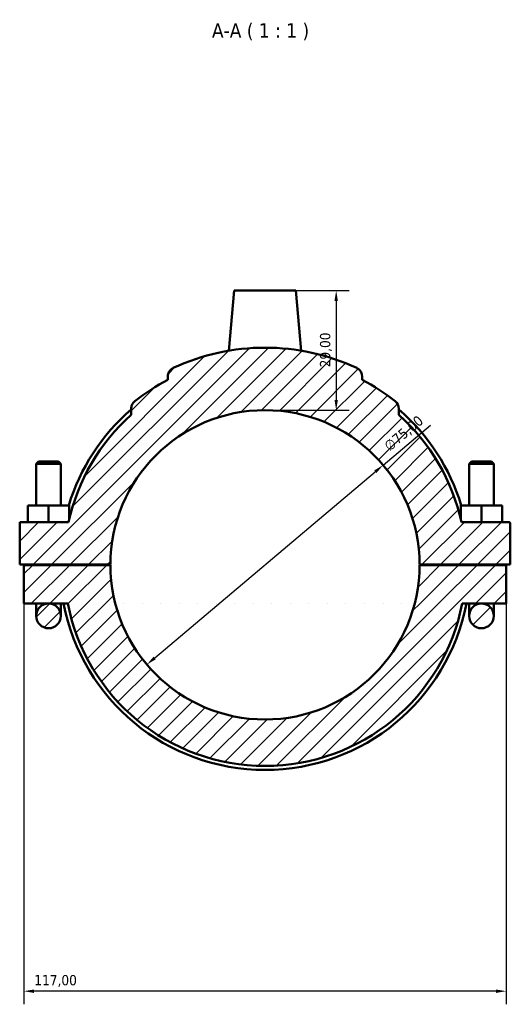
# Model space of a CAD drawing. Header units: millimetres. Extents: x 0 to 900, y -8 to 993.
# Tile 5 of 6: x 355 to 474, y 755 to 993. Entities that reach past the tile are written whole.
import ezdxf

# ---------------------------------------------------------------- set-up
doc = ezdxf.new("R2010")
doc.units = ezdxf.units.MM
for name, color, linetype, lineweight in [('Dimension (ISO)', 7, 'Continuous', 25), ('Hatch (ISO)', 7, 'Continuous', 18), ('Symbol (ISO)', 7, 'Continuous', 25), ('Visible (ISO)', 7, 'Continuous', 50)]:
    doc.layers.add(name, color=color, linetype=linetype, lineweight=lineweight)
doc.styles.add('Label Text (ISO)', font='tahoma.ttf')
doc.styles.add('Note Text (ISO)', font='tahoma.ttf')
doc.dimstyles.new('Default (ISO)', dxfattribs={"dimtxt": 2.5, "dimasz": 2.5, "dimexe": 3.175, "dimexo": 0, "dimgap": 0.762, "dimtad": 1, "dimrnd": 1e-08, "dimzin": 0, "dimtxsty": 'Note Text (ISO)', "dimcen": 0.09, "dimdle": 10, "dimclrd": 256, "dimclre": 256, "dimclrt": 256, "dimazin": 0, "dimtfac": 1.40208, "dimtmove": 0, "dimatfit": 3, "dimfxl": 1, "dimtolj": 1, "dimtzin": 0, "dimlwd": -1, "dimlwe": -1, "dimarcsym": 0})

# ---------------------------------------------------------------- blocks, each defined once
blk = doc.blocks.new('*D7')
at = {"layer": 'Defpoints', "color": 0, "transparency": 16777216}
for p in [(443.19, 885.32), (385.87, 836.95)]:
    blk.add_point(p, dxfattribs=at)
at = {"layer": 'Dimension (ISO)', "transparency": 16777216}
for p, q in [((443.19, 885.32), (454.66, 895)), ((387.78, 838.56), (441.28, 883.7))]:
    blk.add_line(p, q, dxfattribs=at)
for points in [[(441.01, 884.02), (441.55, 883.39), (443.19, 885.32)], [(387.51, 838.88), (388.05, 838.24), (385.87, 836.95)]]:
    blk.add_solid(points, dxfattribs=at)
at = {"layer": 'Dimension (ISO)', "color": 232, "true_color": 0xca0064, "transparency": 16777216, "insert": (443.12, 890.46), "char_height": 2.5, "attachment_point": 1, "rotation": 40.1563, "style": 'Note Text (ISO)'}
blk.add_mtext('\\A1;∅75,00', dxfattribs=at)
blk = doc.blocks.new('*D8')
at = {"layer": 'Defpoints', "color": 0, "transparency": 16777216}
for p in [(422.03, 927.63), (414.53, 898.63), (431.8, 898.63)]:
    blk.add_point(p, dxfattribs=at)
at = {"layer": 'Dimension (ISO)', "transparency": 16777216}
for p, q in [((422.03, 927.63), (434.97, 927.63)), ((431.8, 925.13), (431.8, 901.13)), ((414.53, 898.63), (434.97, 898.63))]:
    blk.add_line(p, q, dxfattribs=at)
for points in [[(431.38, 925.13), (432.21, 925.13), (431.8, 927.63)], [(431.38, 901.13), (432.21, 901.13), (431.8, 898.63)]]:
    blk.add_solid(points, dxfattribs=at)
at = {"layer": 'Dimension (ISO)', "color": 232, "true_color": 0xca0064, "transparency": 16777216, "insert": (427.86, 909.02), "char_height": 2.5, "attachment_point": 1, "rotation": 90, "style": 'Note Text (ISO)'}
blk.add_mtext('\\A1;29,00', dxfattribs=at)
blk = doc.blocks.new('*D9')
at = {"layer": 'Defpoints', "color": 0, "transparency": 16777216}
for p in [(356.03, 851.76), (473.03, 851.76), (356.03, 757.76)]:
    blk.add_point(p, dxfattribs=at)
at = {"layer": 'Dimension (ISO)', "transparency": 16777216}
for p, q in [((356.03, 851.76), (356.03, 754.58)), ((473.03, 851.76), (473.03, 754.58)), ((470.53, 757.76), (358.53, 757.76))]:
    blk.add_line(p, q, dxfattribs=at)
for points in [[(358.53, 758.18), (358.53, 757.34), (356.03, 757.76)], [(470.53, 758.18), (470.53, 757.34), (473.03, 757.76)]]:
    blk.add_solid(points, dxfattribs=at)
at = {"layer": 'Dimension (ISO)', "color": 232, "true_color": 0xca0064, "transparency": 16777216, "insert": (358.58, 761.69), "char_height": 2.5, "attachment_point": 1, "style": 'Note Text (ISO)'}
blk.add_mtext('\\A1;117,00', dxfattribs=at)

msp = doc.modelspace()

# ---------------------------------------------------------------- hatches: boundary and pattern name
at = {"layer": 'Hatch (ISO)'}
h = msp.add_hatch(dxfattribs=at)
h.set_pattern_fill('ANSI31', color=256, scale=25.4, style=0)
h.set_pattern_definition([(45, (0, 0), (-2.245064, 2.245064), [])])
edge = h.paths.add_edge_path()
edge.add_ellipse((473.531, 871.009), major_axis=(0.5, 0), ratio=1, start_angle=0, end_angle=90)
edge.add_line((473.531, 871.509), (462.164, 871.509))
edge.add_ellipse((414.531, 861.134), major_axis=(47.633, 10.375), ratio=1, start_angle=0, end_angle=35.98079)
edge.add_line((446.981, 897.514), (446.981, 898.967))
edge.add_ellipse((444.621, 898.967), major_axis=(2.36, 0), ratio=1, start_angle=0, end_angle=51.50357)
edge.add_ellipse((414.531, 861.134), major_axis=(31.559, 39.68), ratio=1, start_angle=0, end_angle=10.75493)
edge.add_line((438.131, 906.006), (438.131, 906.718))
edge.add_ellipse((435.771, 906.718), major_axis=(2.36, 0), ratio=1, start_angle=0, end_angle=65.01693)
edge.add_ellipse((414.531, 861.134), major_axis=(22.237, 47.724), ratio=1, start_angle=0, end_angle=49.96613)
edge.add_spline(control_points=[(392.294, 908.857), (392.04, 908.739), (391.809, 908.576), (391.396, 908.157), (391.225, 907.898), (390.991, 907.33), (390.931, 907.025), (390.931, 906.718)], knot_values=[-0.2686031, -0.2686031, -0.2686031, -0.2686031, -0.1843842, -0.1843842, -0.0921921, -0.0921921, 0, 0, 0, 0], degree=3, periodic=0)
edge.add_line((390.931, 906.718), (390.931, 906.006))
edge.add_ellipse((414.531, 861.134), major_axis=(-23.6, 44.872), ratio=1, start_angle=0, end_angle=10.75493)
edge.add_spline(control_points=[(382.972, 900.814), (382.815, 900.689), (382.675, 900.544), (382.434, 900.223), (382.334, 900.048), (382.141, 899.578), (382.081, 899.274), (382.081, 898.967)], knot_values=[-0.2125937, -0.2125937, -0.2125937, -0.2125937, -0.1523929, -0.1523929, -0.0921921, -0.0921921, 0, 0, 0, 0], degree=3, periodic=0)
edge.add_line((382.081, 898.967), (382.081, 897.514))
edge.add_ellipse((414.531, 861.134), major_axis=(-32.45, 36.381), ratio=1, start_angle=0, end_angle=35.98079)
edge.add_line((366.898, 871.509), (355.031, 871.509))
edge.add_line((355.031, 871.509), (355.031, 861.184))
edge.add_line((355.031, 861.184), (377.031, 861.184))
edge.add_ellipse((414.531, 861.134), major_axis=(-37.5, 0.05), ratio=1, start_angle=180.15279, end_angle=360, ccw=False)
edge.add_line((452.031, 861.184), (474.031, 861.184))
edge.add_line((474.031, 861.184), (474.031, 871.009))
edge = h.paths.add_edge_path()
edge.add_ellipse((414.531, 861.134), major_axis=(37.5, -0.05), ratio=1, start_angle=180.15279, end_angle=360)
edge.add_line((452.031, 861.084), (473.031, 861.084))
edge.add_line((473.031, 861.084), (473.031, 851.759))
edge.add_line((473.031, 851.759), (467.031, 851.759))
edge.add_line((467.031, 851.759), (462.371, 851.759))
edge.add_ellipse((414.531, 861.134), major_axis=(-47.84, -9.375), ratio=1, start_angle=0, end_angle=157.82502, ccw=False)
edge.add_line((366.691, 851.759), (362.031, 851.759))
edge.add_line((362.031, 851.759), (356.031, 851.759))
edge.add_line((356.031, 851.759), (356.031, 861.084))
edge.add_line((356.031, 861.084), (377.031, 861.084))
edge = h.paths.add_edge_path()
edge.add_ellipse((467.031, 848.759), major_axis=(3, 0), ratio=1, start_angle=0, end_angle=360)
edge = h.paths.add_edge_path()
edge.add_ellipse((362.031, 848.759), major_axis=(3, 0), ratio=1, start_angle=0, end_angle=360)

# ---------------------------------------------------------------- linework, layer by layer
at = {"layer": 'Visible (ISO)'}
for p, q in [((407.031, 927.634), (405.755, 913.047)), ((407.031, 927.634), (422.031, 927.634)), ((422.031, 927.634), (423.307, 913.047)), ((390.931, 906.718), (390.931, 906.006)), ((438.131, 906.006), (438.131, 906.718)), ((382.081, 898.967), (382.081, 897.514)), ((446.981, 897.514), (446.981, 898.967)), ((359.631, 886.184), (359.031, 885.584)), ((364.431, 886.184), (359.631, 886.184)), ((364.431, 886.184), (365.031, 885.584)), ((464.631, 886.184), (464.031, 885.584)), ((464.631, 886.184), (469.431, 886.184)), ((469.431, 886.184), (470.031, 885.584)), ((359.031, 885.584), (365.031, 885.584)), ((359.031, 885.584), (359.031, 875.509)), ((365.031, 885.584), (365.031, 875.509)), ((470.031, 885.584), (464.031, 885.584)), ((464.031, 875.509), (464.031, 885.584)), ((470.031, 875.509), (470.031, 885.584)), ((357.031, 871.509), (357.031, 875.509)), ((362.031, 875.509), (357.031, 875.509)), ((367.031, 875.509), (362.031, 875.509)), ((362.031, 871.509), (362.031, 875.509)), ((367.031, 872.102), (367.031, 875.509)), ((462.031, 875.509), (467.031, 875.509)), ((462.031, 872.102), (462.031, 875.509)), ((467.031, 871.509), (467.031, 875.509)), ((467.031, 875.509), (472.031, 875.509)), ((472.031, 871.509), (472.031, 875.509)), ((366.898, 871.509), (355.031, 871.509)), ((355.031, 871.509), (355.031, 861.184)), ((473.531, 871.509), (462.164, 871.509)), ((474.031, 861.184), (474.031, 871.009)), ((355.031, 861.184), (377.031, 861.184)), ((377.031, 861.084), (356.031, 861.084)), ((356.031, 861.084), (356.031, 851.759)), ((359.031, 861.184), (359.031, 861.084)), ((365.031, 861.184), (365.031, 861.084)), ((452.031, 861.184), (474.031, 861.184)), ((473.031, 861.084), (452.031, 861.084)), ((464.031, 861.084), (464.031, 861.184)), ((470.031, 861.084), (470.031, 861.184)), ((473.031, 851.759), (473.031, 861.084)), ((356.031, 851.759), (362.031, 851.759)), ((359.031, 851.759), (359.031, 848.759)), ((362.031, 851.759), (366.691, 851.759)), ((365.031, 848.759), (365.031, 851.759)), ((462.371, 851.759), (467.031, 851.759)), ((464.031, 851.759), (464.031, 848.759)), ((467.031, 851.759), (473.031, 851.759)), ((470.031, 848.759), (470.031, 851.759))]:
    msp.add_line(p, q, dxfattribs=at)
for centre in [(362.031, 848.759), (467.031, 848.759)]:
    msp.add_circle(centre, 3, dxfattribs=at)
for centre, radius, start, end in [((414.531, 861.134), 52.65, 65.01693, 114.98307), ((435.771, 906.718), 2.36, 0, 65.01693), ((414.531, 861.134), 50.7, 117.7415, 128.49643), ((414.531, 861.134), 50.7, 51.50357, 62.2585), ((444.621, 898.967), 2.36, 0, 51.50357), ((414.531, 861.134), 49.725, 130.73711, 163.19652), ((414.531, 861.134), 37.5, 0.07639, 179.92361), ((414.531, 861.134), 49.725, 16.80348, 49.26289), ((414.531, 861.134), 48.75, 131.73152, 167.71231), ((414.531, 861.134), 48.75, 12.28769, 48.26848), ((473.531, 871.009), 0.5, 0, 90), ((414.531, 861.134), 37.5, 180.07639, 359.92361), ((414.531, 861.134), 49.725, 190.86741, 349.13259), ((414.531, 861.134), 48.75, 191.08749, 348.91251)]:
    msp.add_arc(centre, radius, start, end, dxfattribs=at)
for points, knots in [([(392.294, 908.857), (392.04, 908.739), (391.809, 908.576), (391.396, 908.157), (391.225, 907.898), (390.991, 907.33), (390.931, 907.025), (390.931, 906.718)], [-0.26860306, -0.26860306, -0.26860306, -0.26860306, -0.18438419, -0.18438419, -0.0921921, -0.0921921, 0, 0, 0, 0]), ([(382.972, 900.814), (382.815, 900.689), (382.675, 900.544), (382.434, 900.223), (382.334, 900.048), (382.141, 899.578), (382.081, 899.274), (382.081, 898.967)], [-0.21259372, -0.21259372, -0.21259372, -0.21259372, -0.15239291, -0.15239291, -0.0921921, -0.0921921, 0, 0, 0, 0])]:
    msp.add_open_spline(points, degree=3, knots=knots, dxfattribs=at)

# ---------------------------------------------------------------- texts
at = {"layer": 'Symbol (ISO)', "insert": (401.669, 988.306), "char_height": 3.5, "attachment_point": 7, "style": 'Label Text (ISO)'}
msp.add_mtext('A-A ( 1 : 1 )', dxfattribs=at)

# ---------------------------------------------------------------- dimensions: what is measured, and where the dimension line sits
at = {"layer": 'Dimension (ISO)'}
dim = msp.add_linear_dim(base=(431.796, 898.634), p1=(422.031, 927.634), p2=(414.531, 898.634), angle=90, dimstyle='Default (ISO)', override={"dimdec": 2, "dimtp": 0, "dimtm": 0, "dimtdec": 2, "dimtofl": 0, "dimatfit": 1}, dxfattribs=at)
dim.commit()
dim.dimension.update_dxf_attribs({"geometry": '*D8', "text_midpoint": (431.796, 913.134), "dimtype": 160})
dim = msp.add_diameter_dim_2p(p1=(385.87, 836.951), p2=(443.192, 885.316), dimstyle='Default (ISO)', override={"dimdec": 2, "dimlfac": 1, "dimtp": 0, "dimtm": 0, "dimtdec": 2, "dimatfit": 2}, dxfattribs=at)
dim.commit()
dim.dimension.update_dxf_attribs({"geometry": '*D7', "text_midpoint": (449.883, 890.962), "dimtype": 163})
dim = msp.add_linear_dim(base=(356.031, 757.759), p1=(473.031, 851.759), p2=(356.031, 851.759), dimstyle='Default (ISO)', override={"dimdec": 2, "dimtp": 0, "dimtm": 0, "dimtdec": 2, "dimtofl": 0, "dimatfit": 1}, dxfattribs=at)
dim.commit()
dim.dimension.update_dxf_attribs({"geometry": '*D9', "text_midpoint": (363.531, 757.759), "dimtype": 160})

doc.saveas('drawing.dxf')
